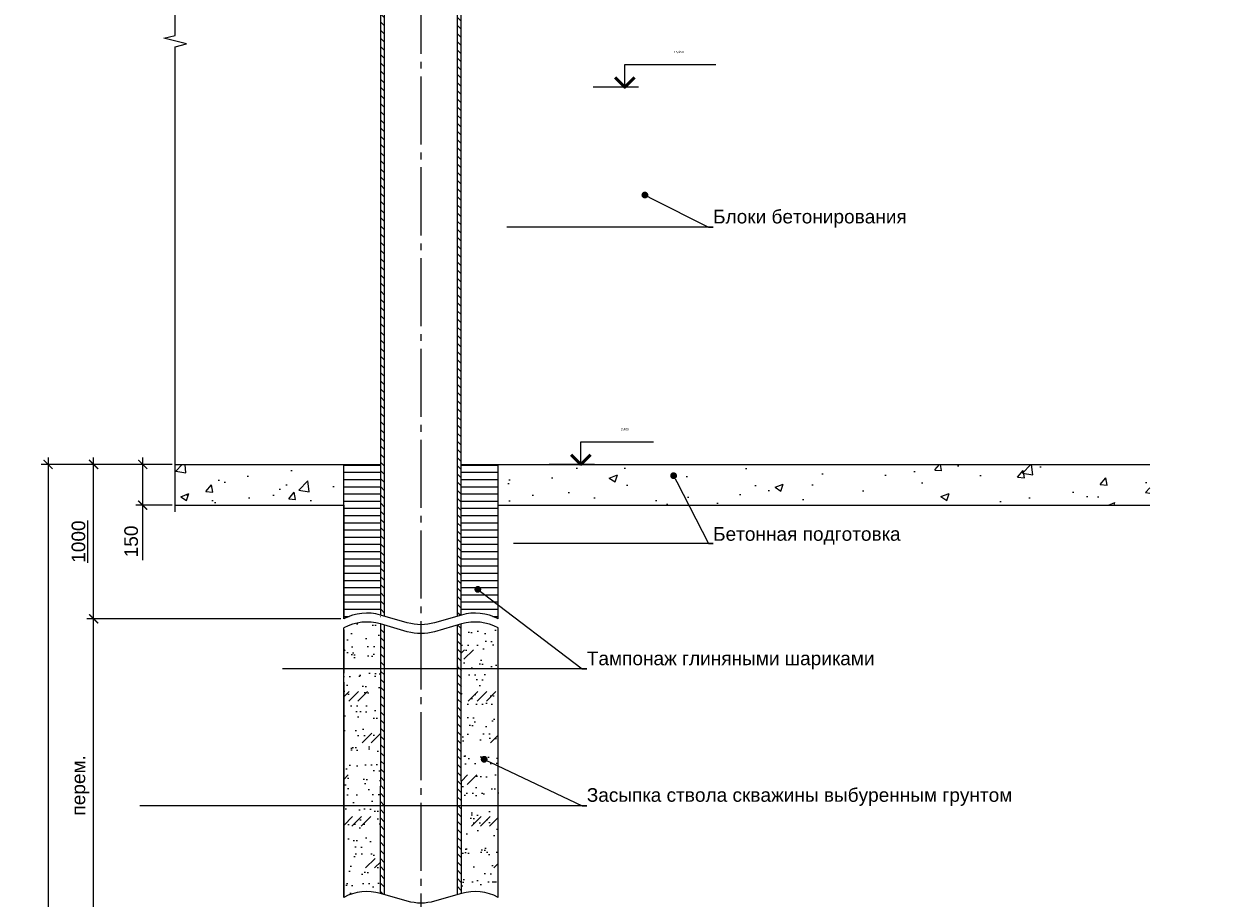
# Model space of a CAD drawing. Header units: millimetres. Extents: x 15422 to 23145, y 7709 to 14779.
# Tile 4 of 12: x 18801 to 20117, y 9262 to 10225. Entities that reach past the tile are written whole.
import ezdxf
from ezdxf import colors
from ezdxf.entities.mleader import LeaderData, LeaderLine
from ezdxf.enums import TextEntityAlignment as Align
from ezdxf.math import Vec2, Vec3

# ---------------------------------------------------------------- set-up
doc = ezdxf.new("R2018")
doc.units = ezdxf.units.MM
doc.linetypes.add('Штрихпунктирная_ГОСТ', pattern=[20, 15, -1.75, 1.5, -1.75])
for name, color, linetype, lineweight in [('Выноски', 2, 'Continuous', 9), ('Грунт коренной', 33, 'Грунт_естественный_ГОСТ1', 13), ('ГТО-2 Обрыв криволинейный', 254, 'Continuous', 13), ('ГТО_Вспомогательная', 7, 'Continuous', 9), ('Линия основная', 4, 'Continuous', 25), ('Оси', 1, 'Штрихпунктирная_ГОСТ', 13), ('Отметки', 7, 'Continuous', 13), ('Размеры', 2, 'Continuous', 9), ('Штриховка', 251, 'Continuous', 9)]:
    doc.layers.add(name, color=color, linetype=linetype, lineweight=lineweight)
doc.layers.add('ГП_Штриховки', color=7, linetype='Continuous')
doc.styles.add('ГТО-2', font='arial.ttf')
doc.styles.add('КИА', font='arial.ttf')
doc.linetypes.add('Грунт_естественный_ГОСТ1', pattern='A,1.4142,[2,Форма_КИА.shx,S=2.1213,R=0,X=1.77,Y=0],1.4142,[2,Форма_КИА.shx,S=2.1213,R=0,X=1.77,Y=0],1.4142,[2,Форма_КИА.shx,S=2.1213,R=0,X=1.77,Y=0],1.4142', length=5.6568)
doc.linetypes.add('Грунт_естественный_ГОСТ2', pattern='A,2.56066,[130,ltypeshp,S=1.5,R=45,X=0,Y=-1.06066],1.5,[130,ltypeshp,S=1.5,R=45,X=0,Y=-1.06066],1.5,[130,ltypeshp,S=1.5,R=45,X=0,Y=-1.06066],0.43934', length=6)
doc.dimstyles.new('КИА', dxfattribs={"dimtxt": 3, "dimasz": 2, "dimexe": 1.5, "dimexo": 0, "dimgap": 1, "dimtad": 1, "dimdec": 0, "dimzin": 9, "dimtxsty": 'КИА', "dimblk": 'ARCHTICK', "dimcen": 3, "dimdle": 1.5, "dimclrd": 256, "dimclre": 256, "dimclrt": 256, "dimadec": 0, "dimazin": 0, "dimtfac": 1, "dimtdec": 0, "dimtmove": 0, "dimatfit": 3, "dimfxl": 1, "dimtfill": 1, "dimlwd": -1, "dimlwe": -1, "dimarcsym": 2})
pattern_1 = [(135, (0, 629.933), (-4.490128, -4.490128), [])]
pattern_2 = [(135, (0, -137.721), (-4.490128, -4.490128), [])]
pattern_3 = [(135, (0, -264.549), (-4.490128, -4.490128), [])]
pattern_4 = [(3.75, (0, -264.549), (12.929983, 20.791077), [0, -19.304, 0, -21.59, 0, -20.6375]), (0.75, (0, -264.55), (26.533057, 32.95103), [0, -10.414, 0, -17.399, 0, -6.6675]), (356.75, (-15.62, -264.55), (34.471772, 19.38748), [0, -6.35, 0, -22.86, 0, -29.845]), (355.75, (-15.62, -264.55), (23.08098, 32.38917), [0, -3.175, 0, -14.986, 0, -17.145]), (45, (0, -264.55), (-24.74874, 45.96194), [15, -50]), (45, (10, -264.55), (-24.74874, 45.96194), [15, -50]), (45, (20, -264.55), (-24.74874, 45.96194), [15, -50])]
pattern_5 = [(50, (0, 0), (91.09233, -7.96954), [9.525, -104.775]), (355, (0, 0), (-17.6217, 95.52842), [7.62, -83.8203]), (100.45144, (7.59, -0.66), (73.47062, 87.55888), [8.095, -89.04512]), (46.1842, (0, 25.4), (135.5395, -21.02116), [14.2875, -157.1625]), (96.63556, (11.3, 23.65), (118.7021, 123.7131), [12.1425, -133.5678]), (351.18415, (0, 25.4), (118.7021, 123.7131), [11.43, -125.7299]), (21, (12.7, 19.05), (75.8072, -51.1326), [9.525, -104.775]), (326, (12.7, 19.05), (30.901, 92.094), [7.62, -83.82]), (71.45144, (19.02, 14.79), (106.7082, 40.9614), [8.095, -89.04497]), (37.5, (0, 0), (1.5443, 42.27752), [0, -82.804, 0, -85.09, 0, -84.1375]), (7.5, (0, 0), (33.40983, 50.09029), [0, -48.514, 0, -80.899, 0, -32.0675]), (327.5, (-28.32, 0), (67.7953, -2.86437), [0, -31.75, 0, -99.06, 0, -131.445]), (317.5, (-41.02, 0), (74.06459, 12.71325), [0, -41.275, 0, -65.786, 0, -93.345])]

# ---------------------------------------------------------------- blocks, each defined once
blk = doc.blocks.new('*U5')
at = {"layer": 'ГТО-2 Обрыв криволинейный'}
blk.add_lwpolyline([(34, 0, 0.195164), (25.89, 0.85), (20.01, -0.85, -0.141435), (13.99, -0.85), (8.11, 0.85, 0.195164), (0, 0)], format="xyb", dxfattribs=at)
blk = doc.blocks.new('_ArchTick')
at = {"color": 0, "linetype": 'ByBlock', "const_width": 0.15}
blk.add_lwpolyline([(-0.5, -0.5), (0.5, 0.5)], dxfattribs=at)
blk = doc.blocks.new('*D13')
at = {"layer": 'Defpoints', "color": 0, "transparency": 16777216}
for p in [(18877.6, 9569.9), (19152.9, 9569.9), (18928.4, 9203.4)]:
    blk.add_point(p, dxfattribs=at)
at = {"layer": 'Размеры', "transparency": 16777216}
for p, q in [((18877.6, 9195.9), (18877.6, 9577.4)), ((19149.8, 9569.9), (18870.1, 9569.9)), ((18925.2, 9203.4), (18870.1, 9203.4))]:
    blk.add_line(p, q, dxfattribs=at)
at = {"layer": 'Размеры', "transparency": 16777216, "xscale": 10, "yscale": 10, "zscale": 10}
for p, rotation in [((18877.6, 9569.9), 90), ((18877.6, 9203.4), 270)]:
    blk.add_blockref('_ArchTick', p, dxfattribs=dict(at, rotation=rotation))
at = {"layer": 'Размеры', "transparency": 16777216, "insert": (18863.1, 9386.6), "char_height": 15, "attachment_point": 5, "rotation": 90, "style": 'КИА', "bg_fill": 3, "box_fill_scale": 1.1, "bg_fill_color": 256, "bg_fill_true_color": 13158600, "bg_fill_transparency": 0}
blk.add_mtext('перем.', dxfattribs=at)
blk = doc.blocks.new('_Dot')
at = {"color": 0, "linetype": 'ByBlock', "lineweight": -2}
blk.add_line((-0.5, 0), (-1, 0), dxfattribs=at)
at = {"color": 0, "linetype": 'ByBlock', "const_width": 0.5}
blk.add_lwpolyline([(-0.25, 0, 1), (0.25, 0, 1)], format="xyb", close=True, dxfattribs=at)
blk = doc.blocks.new('*D14')
at = {"layer": 'Defpoints', "color": 0, "transparency": 16777216}
for p in [(18967.4, 9740), (18827.5, 7754.9), (18928.4, 7754.9)]:
    blk.add_point(p, dxfattribs=at)
at = {"layer": 'Размеры', "transparency": 16777216}
for p, q in [((18827.5, 9747.5), (18827.5, 7747.4)), ((18964.2, 9740), (18820, 9740)), ((18925.2, 7754.9), (18820, 7754.9))]:
    blk.add_line(p, q, dxfattribs=at)
at = {"layer": 'Размеры', "transparency": 16777216, "xscale": 10, "yscale": 10, "zscale": 10}
for p, rotation in [((18827.5, 9740), 90), ((18827.5, 7754.9), 270)]:
    blk.add_blockref('_ArchTick', p, dxfattribs=dict(at, rotation=rotation))
at = {"layer": 'Размеры', "transparency": 16777216, "insert": (18815, 8915.5), "char_height": 15, "attachment_point": 5, "rotation": 90, "style": 'КИА', "bg_fill": 3, "box_fill_scale": 1.1, "bg_fill_color": 256, "bg_fill_true_color": 13158600, "bg_fill_transparency": 0}
blk.add_mtext('H{\\H0.7x;\\S^ скв;}', dxfattribs=at)
blk = doc.blocks.new('*D22')
at = {"layer": 'Defpoints', "color": 0, "transparency": 16777216}
for p in [(18877.6, 9740), (18967.4, 9740), (19152.9, 9569.9)]:
    blk.add_point(p, dxfattribs=at)
at = {"layer": 'Размеры', "transparency": 16777216}
for p, q in [((18877.6, 9562.4), (18877.6, 9747.5)), ((18964.2, 9740), (18870.1, 9740)), ((19149.8, 9569.9), (18870.1, 9569.9))]:
    blk.add_line(p, q, dxfattribs=at)
at = {"layer": 'Размеры', "transparency": 16777216, "xscale": 10, "yscale": 10, "zscale": 10}
for p, rotation in [((18877.6, 9740), 90), ((18877.6, 9569.9), 270)]:
    blk.add_blockref('_ArchTick', p, dxfattribs=dict(at, rotation=rotation))
at = {"layer": 'Размеры', "transparency": 16777216, "insert": (18861, 9655), "char_height": 15, "width": 65.821, "attachment_point": 5, "rotation": 90, "style": 'КИА', "bg_fill": 3, "box_fill_scale": 1.1, "bg_fill_color": 256, "bg_fill_true_color": 13158600, "bg_fill_transparency": 0}
blk.add_mtext('{\\L1000}', dxfattribs=at)
blk = doc.blocks.new('*D52')
at = {"layer": 'Defpoints', "color": 0, "transparency": 16777216}
for p in [(18931.7, 9740), (18967.4, 9740), (18967.4, 9695.2)]:
    blk.add_point(p, dxfattribs=at)
at = {"layer": 'Размеры', "transparency": 16777216}
for p, q in [((18931.7, 9687.7), (18931.7, 9747.5)), ((18964.2, 9740), (18924.2, 9740)), ((18964.2, 9695.2), (18924.2, 9695.2)), ((18931.7, 9634.4), (18931.7, 9695.2))]:
    blk.add_line(p, q, dxfattribs=at)
at = {"layer": 'Размеры', "transparency": 16777216, "xscale": 10, "yscale": 10, "zscale": 10}
for p, rotation in [((18931.7, 9740), 90), ((18931.7, 9695.2), 270)]:
    blk.add_blockref('_ArchTick', p, dxfattribs=dict(at, rotation=rotation))
at = {"layer": 'Размеры', "transparency": 16777216, "insert": (18919, 9655.2), "char_height": 15, "attachment_point": 5, "rotation": 90, "style": 'КИА', "bg_fill": 3, "box_fill_scale": 1.1, "bg_fill_color": 256, "bg_fill_true_color": 13158600, "bg_fill_transparency": 0}
blk.add_mtext('150', dxfattribs=at)
blk = doc.blocks.new('*U86')
at = {"color": 0, "linetype": 'ByBlock', "lineweight": -2}
for p, q in [((7, 0), (7, 5)), ((7, 5), (27, 5)), ((7, 0), (0, 0)), ((10, 0), (7, 0))]:
    blk.add_line(p, q, dxfattribs=at)
at = {"color": 0, "linetype": 'ByBlock', "lineweight": 50}
blk.add_lwpolyline([(4.88, 2.12), (7, 0), (9.12, 2.12)], dxfattribs=at)
at = {"color": 0, "linetype": 'ByBlock', "lineweight": -2, "flags": 104}
for tag, p in [('ОТМЕТКА', (17.82, 8)), ('ПРИМЕЧАНИЕ', (17.82, 2))]:
    blk.add_attdef(tag, text='', height=3.5, dxfattribs=at).set_placement(p, align=Align.MIDDLE_CENTER)
blk = doc.blocks.new('*U92')
at = {"color": 0, "linetype": 'ByBlock', "lineweight": -2}
for p, q in [((7, 0), (7, 5)), ((7, 5), (23, 5)), ((7, 0), (0, 0)), ((10, 0), (7, 0))]:
    blk.add_line(p, q, dxfattribs=at)
at = {"color": 0, "linetype": 'ByBlock', "lineweight": 50}
blk.add_lwpolyline([(4.88, 2.12), (7, 0), (9.12, 2.12)], dxfattribs=at)
at = {"color": 0, "linetype": 'ByBlock', "lineweight": -2, "flags": 104}
for tag, p in [('ОТМЕТКА', (15.82, 8)), ('ПРИМЕЧАНИЕ', (15.82, 2))]:
    blk.add_attdef(tag, text='', height=3.5, dxfattribs=at).set_placement(p, align=Align.MIDDLE_CENTER)

msp = doc.modelspace()

# ---------------------------------------------------------------- hatches: boundary and pattern name
at = {"layer": 'ГП_Штриховки', "lineweight": 15, "ltscale": 0.5, "transparency": 33554687}
h = msp.add_hatch(dxfattribs=at)
h.set_pattern_fill('AR-CONC', color=256, scale=0.1)
h.set_pattern_definition(pattern_5)
h.paths.add_polyline_path([(19322.9463468, 9740.0306277), (19322.9463468, 9695.2143992), (20040.2444139, 9695.2143992), (20040.2444139, 9740.0306277)])
at = {"layer": 'Штриховка'}
h = msp.add_hatch(dxfattribs=at)
h.set_pattern_fill('ANSI31', color=256, scale=2, angle=90)
h.set_pattern_definition(pattern_1)
h.paths.add_polyline_path([(19197.6963468, 11147.7185646), (19193.6963468, 11147.7185646), (19193.6030719, 9574.3379604), (19197.6963468, 9573.1100474)])
h = msp.add_hatch(dxfattribs=at)
h.set_pattern_fill('ANSI31', color=256, scale=2, angle=90)
h.set_pattern_definition(pattern_1)
h.paths.add_polyline_path([(19278.1963468, 9572.9870384), (19282.1963468, 9574.1416174), (19282.1963468, 11147.7185646), (19278.1963468, 11147.7185646)])
at = {"layer": 'Штриховка', "ltscale": 100}
h = msp.add_hatch(dxfattribs=at)
h.set_pattern_fill('AR-CONC', color=256, scale=1000, style=0)
h.paths.add_polyline_path([(19317.0011593, 10109.6943513), (19317.0011593, 10084.3297019), (19312.0011593, 10084.3297019), (19312.0953205, 9942.1412342), (19795.4233929, 9942.2255166), (19795.4233929, 10109.6943513)])
at = {"layer": 'Штриховка'}
h = msp.add_hatch(dxfattribs=at)
h.set_pattern_fill('ANSI31', color=256, scale=2.5, angle=315)
edge = h.paths.add_edge_path()
edge.add_arc((19297.4463468, 9522.0596674), 54.1875, 61.9275130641, 106.1005075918, ccw=False)
edge.add_line((19322.9463468, 9569.8721674), (19322.9463468, 9740.0306277))
edge.add_line((19322.9463468, 9740.0306277), (19282.4188978, 9740.0306277))
edge.add_line((19282.4188978, 9740.0306277), (19282.4188978, 9574.1217547))
h = msp.add_hatch(dxfattribs=at)
h.set_pattern_fill('ОБРАТНАЯ_ЗАСЫПКА', color=256, scale=5, pattern_type=2)
h.set_pattern_definition(pattern_4)
edge = h.paths.add_edge_path()
edge.add_arc((19178.4473375, 9512.2484102), 54.1908217, 73.6565383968, 118.0718010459)
edge.add_line((19152.9463468, 9560.0641464), (19152.9463468, 9263.2123723))
edge.add_arc((19178.4463468, 9215.3998723), 54.1875, 73.8994924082, 118.0724869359, ccw=False)
edge.add_line((19193.4737958, 9267.4619596), (19193.6963468, 9190.4217875))
edge.add_line((19193.6963468, 9190.4217875), (19193.6963468, 9564.2494955))
h = msp.add_hatch(dxfattribs=at)
h.set_pattern_fill('ANSI31', color=256, scale=2, angle=90)
h.set_pattern_definition(pattern_2)
h.paths.add_polyline_path([(19193.6963468, 9564.2494955), (19193.6963468, 9519.2494955), (19197.6963468, 9518.0949164), (19197.6963468, 9563.0949164)])
h = msp.add_hatch(dxfattribs=at)
h.set_pattern_fill('ANSI31', color=256, scale=2, angle=90)
h.set_pattern_definition(pattern_2)
h.paths.add_polyline_path([(19282.1963468, 9564.2494955), (19278.1963468, 9563.0949164), (19278.1963468, 9518.0949164), (19282.1963468, 9519.2494955)])
h = msp.add_hatch(dxfattribs=at)
h.set_pattern_fill('ОБРАТНАЯ_ЗАСЫПКА', color=256, scale=5, pattern_type=2)
h.set_pattern_definition(pattern_4)
edge = h.paths.add_edge_path()
edge.add_arc((19297.4463468, 9215.3998723), 54.1875, 61.9275130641, 106.1005075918, ccw=False)
edge.add_line((19322.9463468, 9263.2123723), (19322.9463468, 9560.0641464))
edge.add_arc((19297.4463468, 9512.2516464), 54.1875, 61.9275130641, 106.1005075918)
edge.add_line((19282.4188978, 9564.3137337), (19282.4188978, 9267.4619596))
h = msp.add_hatch(dxfattribs=at)
h.set_pattern_fill('ANSI31', color=256, scale=2, angle=90)
h.set_pattern_definition(pattern_3)
h.paths.add_polyline_path([(19282.4664291, 9522.7435309), (19278.4664291, 9521.5889518), (19277.9510665, 9266.8850864), (19281.9510665, 9266.6141795)])
h = msp.add_hatch(dxfattribs=at)
h.set_pattern_fill('ANSI31', color=256, scale=2, angle=90)
h.set_pattern_definition(pattern_3)
h.paths.add_polyline_path([(19197.6539417, 9515.2126857), (19193.6539417, 9516.3672648), (19193.5755104, 9266.8553106), (19197.5755104, 9266.8553106)])

# ---------------------------------------------------------------- linework, layer by layer
msp.add_line((19282.1963468, 9740.0306277), (20040.2702996, 9740.0306277))
at = {"layer": 'Грунт коренной', "linetype": 'Грунт_естественный_ГОСТ2', "ltscale": 5}
for p, q in [((19322.9463468, 9695.2143992), (20040.0099719, 9695.2143992)), ((19322.9463468, 9572.7553904), (19322.9463468, 9695.2143992)), ((19322.9463468, 9510.0641464), (19322.9463468, 9558.2979812)), ((19152.9463468, 9500.2561254), (19152.9463468, 9263.2123723)), ((19322.9463468, 9263.2123723), (19322.9463468, 9500.2561254))]:
    msp.add_line(p, q, dxfattribs=at)
at = {"layer": 'Линия основная'}
for p, q in [((19278.1963468, 9573.3185886), (19278.1963468, 10803.4691908)), ((19193.6963468, 9574.8018348), (19193.6963468, 10513.0855771)), ((19197.6963468, 9573.4701824), (19197.6963468, 10514.7959683)), ((19282.1963468, 9574.6524253), (19282.1963468, 10512.9039137)), ((19322.9463468, 9569.8721674), (19322.9463468, 9740.0306277)), ((19193.6963468, 9504.0544638), (19193.6963468, 9564.2494955)), ((19197.6963468, 9502.6829835), (19197.6963468, 9563.0949164)), ((19278.1963468, 9513.0949164), (19278.1963468, 9563.0949164)), ((19282.1963468, 9514.2494955), (19282.1963468, 9564.2494955)), ((19322.9463468, 9510.0641464), (19322.9463468, 9560.0641464)), ((19152.9463468, 9263.2123723), (19152.9463468, 9510.0641464)), ((19278.1963468, 9266.2431423), (19278.1963468, 9513.0949164)), ((19282.4188978, 9267.4619596), (19282.1963468, 9514.2494955)), ((19322.9463468, 9263.2123723), (19322.9463468, 9510.0641464)), ((19193.4737958, 9267.4619596), (19193.6963468, 9504.0544638)), ((19197.6963468, 9266.2431423), (19197.6963468, 9502.6829835))]:
    msp.add_line(p, q, dxfattribs=at)
at = {"layer": 'Оси', "ltscale": 5}
msp.add_line((19237.9463468, 11167.2693832), (19237.9463468, 7739.8724564), dxfattribs=at)

# ---------------------------------------------------------------- block references
at = {"layer": 'ГТО-2 Обрыв криволинейный', "xscale": 5, "yscale": 5, "zscale": 5}
for p in [(19152.9463468, 9560.0641464), (19152.9463468, 9263.2123723)]:
    msp.add_blockref('*U5', p, dxfattribs=at)
at = {"layer": 'Отметки'}
ref = msp.add_blockref('*U86', (19427.3105778, 10155.5063164), dxfattribs=dict(at, xscale=5, yscale=5, zscale=5))
lines = msp.add_mtext('15,950', dxfattribs={"layer": '0', "color": 0, "linetype": 'ByBlock', "lineweight": -2, "insert": (19516.4011495, 10195.5063164), "char_height": 2.5, "attachment_point": 1, "bg_fill": 3, "box_fill_scale": 1.2, "bg_fill_color": 256, "bg_fill_transparency": 0})
ref.add_attrib('ОТМЕТКА', '', (19516.4011495, 10195.5063164)).embed_mtext(lines)
ref = msp.add_blockref('*U92', (19378.9045451, 9740.0306277), dxfattribs=dict(at, xscale=5, yscale=5, zscale=5))
lines = msp.add_mtext('2,400', dxfattribs={"layer": '0', "color": 0, "linetype": 'ByBlock', "lineweight": -2, "insert": (19457.9951168, 9780.0306277), "char_height": 2.5, "attachment_point": 1, "bg_fill": 3, "box_fill_scale": 1.2, "bg_fill_color": 256, "bg_fill_transparency": 0})
ref.add_attrib('ОТМЕТКА', '', (19457.9951168, 9780.0306277)).embed_mtext(lines)

# ---------------------------------------------------------------- leaders
at = {"layer": 'Выноски'}
ml = msp.add_multileader_mtext('Standard', dxfattribs=at)
ml.set_content('Блоки бетонирования', color=256, style='ГТО-2')
ml.set_leader_properties(color=256, linetype='ByLayer', lineweight=-1)
ml.set_arrow_properties(name='DOT')
ml.build(insert=Vec2(0, 0))
ml.multileader.update_dxf_attribs({"text_left_attachment_type": 6, "text_right_attachment_type": 6, "dogleg_length": 1, "arrow_head_size": 7.5, "scale": 5})
ctx = ml.context
ctx.base_point, ctx.scale, ctx.char_height, ctx.arrow_head_size, ctx.landing_gap_size, ctx.plane_origin = Vec3(19559.4620392, 10001.2919491), 5, 15, 7.5, 0, Vec3(19527.5466162, 10199.1320801)
ctx.left_attachment, ctx.right_attachment = 6, 6
notes = []
notes.append((ctx, [(0, (1, 1, 0), (19554.4620392, 10001.2919491), (1, 0), 5, [(0, [(19484.3901968, 10036.7242116)], 0, [])])]))
ctx.mtext.insert, ctx.mtext.width, ctx.mtext.flow_direction = Vec3(19559.4620392, 10020.456342), 217.237598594, 5
ml = msp.add_multileader_mtext('Standard', dxfattribs=at)
ml.set_content('Бетонная подготовка', color=256, style='ГТО-2')
ml.set_leader_properties(color=256, linetype='ByLayer', lineweight=-1)
ml.set_arrow_properties(name='DOT')
ml.build(insert=Vec2(0, 0))
ml.multileader.update_dxf_attribs({"text_left_attachment_type": 6, "text_right_attachment_type": 6, "dogleg_length": 1, "arrow_head_size": 7.5, "scale": 5})
ctx = ml.context
ctx.base_point, ctx.scale, ctx.char_height, ctx.arrow_head_size, ctx.landing_gap_size, ctx.plane_origin = Vec3(19559.4620392, 9652.869279), 5, 15, 7.5, 0, Vec3(19504.1590961, 9890.0061247)
ctx.left_attachment, ctx.right_attachment = 6, 6
notes.append((ctx, [(0, (1, 1, 0), (19554.4620392, 9652.869279), (1, 0), 5, [(0, [(19516.0311688, 9727.5982561)], 0, [])])]))
ctx.mtext.insert, ctx.mtext.width, ctx.mtext.flow_direction = Vec3(19559.4620392, 9670.949088), 217.237598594, 5
for ctx, leaders in notes:
    for number, flags, end, landing, length, lines in leaders:
        leader = LeaderData()
        leader.index, (leader.has_last_leader_line, leader.has_dogleg_vector, leader.attachment_direction) = number, flags
        leader.last_leader_point, leader.dogleg_vector, leader.dogleg_length = Vec3(end), Vec3(landing), length
        for number, points, colour, breaks in lines:
            line = LeaderLine()
            line.index, line.vertices, line.color, line.breaks = number, Vec3.list(points), colors.encode_raw_color(colour), breaks
            leader.lines.append(line)
        ctx.leaders.append(leader)

# ---------------------------------------------------------------- next in the draw order: dimensions: what is measured, and where the dimension line sits
at = {"layer": 'Размеры'}
dim = msp.add_linear_dim(base=(18877.6476322, 9569.8721674), p1=(18928.3905034, 9203.4043512), p2=(19152.9463468, 9569.8721674), angle=90, text='перем.', dimstyle='КИА', override={"dimexo": 0.63}, dxfattribs=at)
dim.commit()
dim.dimension.update_dxf_attribs({"geometry": '*D13', "text_midpoint": (18863.0654357, 9386.6382593)})

# ---------------------------------------------------------------- next in the draw order: dimensions: what is measured, and where the dimension line sits
dim = msp.add_linear_dim(base=(18827.5218692, 7754.8724564), p1=(18967.3510518, 9740.0306277), p2=(18928.3905034, 7754.8724564), angle=90, text='H{\\H0.7x;\\S^ скв;}', dimstyle='КИА', override={"dimexo": 0.63}, dxfattribs=at)
dim.commit()
dim.dimension.update_dxf_attribs({"geometry": '*D14', "text_midpoint": (18827.5218692, 8915.5354073), "dimtype": 160})

# ---------------------------------------------------------------- next in the draw order: dimensions: what is measured, and where the dimension line sits
dim = msp.add_linear_dim(base=(18877.6476322, 9740.0306277), p1=(19152.9463468, 9569.8721674), p2=(18967.3510518, 9740.0306277), angle=90, text='{\\L1000}', dimstyle='КИА', override={"dimexo": 0.63, "dimtmove": 2}, dxfattribs=at)
dim.commit()
dim.dimension.update_dxf_attribs({"geometry": '*D22', "text_midpoint": (18860.963346, 9654.9513975), "dimtype": 160})

# ---------------------------------------------------------------- next in the draw order: leaders
at = {"layer": 'Выноски'}
ml = msp.add_multileader_mtext('Standard', dxfattribs=at)
ml.set_content('Засыпка ствола скважины выбуренным грунтом', color=256, style='ГТО-2')
ml.set_leader_properties(color=256, linetype='ByLayer', lineweight=-1)
ml.set_arrow_properties(name='DOT')
ml.build(insert=Vec2(0, 0))
ml.multileader.update_dxf_attribs({"text_left_attachment_type": 6, "text_right_attachment_type": 6, "dogleg_length": 1, "arrow_head_size": 7.5, "scale": 5})
ctx = ml.context
ctx.base_point, ctx.scale, ctx.char_height, ctx.arrow_head_size, ctx.landing_gap_size, ctx.plane_origin = Vec3(19420.4463468, 9364.0377216), 5, 15, 7.5, 0, Vec3(19302.1604996, 9378.1787646)
ctx.left_attachment, ctx.right_attachment = 6, 6
notes = []
notes.append((ctx, [(0, (1, 1, 0), (19415.4463468, 9364.0377216), (1, 0), 5, [(0, [(19307.4832432, 9415.2633096)], 0, [])])]))
ctx.mtext.insert, ctx.mtext.width, ctx.mtext.flow_direction = Vec3(19420.4463468, 9383.4476807), 467.155457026, 5
for ctx, leaders in notes:
    for number, flags, end, landing, length, lines in leaders:
        leader = LeaderData()
        leader.index, (leader.has_last_leader_line, leader.has_dogleg_vector, leader.attachment_direction) = number, flags
        leader.last_leader_point, leader.dogleg_vector, leader.dogleg_length = Vec3(end), Vec3(landing), length
        for number, points, colour, breaks in lines:
            line = LeaderLine()
            line.index, line.vertices, line.color, line.breaks = number, Vec3.list(points), colors.encode_raw_color(colour), breaks
            leader.lines.append(line)
        ctx.leaders.append(leader)

# ---------------------------------------------------------------- next in the draw order: hatches: boundary and pattern name
at = {"layer": 'ГП_Штриховки', "lineweight": 15, "ltscale": 0.5, "transparency": 33554687}
h = msp.add_hatch(dxfattribs=at)
h.set_pattern_fill('AR-CONC', color=256, scale=0.1)
h.set_pattern_definition(pattern_5)
h.paths.add_polyline_path([(18967.3510518, 9740.0306277), (18967.3510518, 9695.2143992), (19152.9463468, 9695.2143992), (19152.9463468, 9740.0306277)])
at = {"layer": 'Штриховка'}
h = msp.add_hatch(dxfattribs=at)
h.set_pattern_fill('ANSI31', color=256, scale=2.5, angle=315)
edge = h.paths.add_edge_path()
edge.add_line((19193.4737958, 9740.0306277), (19152.9463468, 9740.0306277))
edge.add_line((19152.9463468, 9740.0306277), (19152.9463468, 9569.8721674))
edge.add_arc((19178.4463468, 9522.0596674), 54.1875, 73.8994924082, 118.0724869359, ccw=False)
edge.add_line((19193.4737958, 9574.1217547), (19193.6963468, 9497.0815826))
edge.add_line((19193.6963468, 9497.0815826), (19193.4737958, 9740.0306277))

# ---------------------------------------------------------------- next in the draw order: linework, layer by layer
msp.add_line((18967.3510518, 9740.0306277), (19193.6963468, 9740.0306277))
at = {"layer": 'Грунт коренной', "linetype": 'Грунт_естественный_ГОСТ2', "ltscale": 5}
for p, q in [((18967.3510518, 9695.2143992), (19152.9463468, 9695.2143992)), ((19152.9463468, 9695.2143992), (19152.9463468, 9569.8721674)), ((19152.9463468, 9557.8906728), (19152.9463468, 9510.0641488))]:
    msp.add_line(p, q, dxfattribs=at)
at = {"layer": 'ГТО_Вспомогательная', "linetype": 'Continuous'}
msp.add_lwpolyline([(18967.3510518, 9687.8832122), (18967.3510518, 10199.9682973), (18979.8510518, 10203.0932973), (18954.8510518, 10209.3432973), (18967.3510518, 10212.4682973), (18967.3510518, 10509.0180989)], dxfattribs=at)
at = {"layer": 'Линия основная'}
for p, q in [((19152.9463468, 9569.8721674), (19152.9463468, 9740.0306277)), ((19152.9463468, 9510.0641464), (19152.9463468, 9560.0641464))]:
    msp.add_line(p, q, dxfattribs=at)

# ---------------------------------------------------------------- next in the draw order: block references
at = {"layer": 'ГТО-2 Обрыв криволинейный', "xscale": 5, "yscale": 5, "zscale": 5}
msp.add_blockref('*U5', (19152.9463468, 9569.8721674), dxfattribs=at)

# ---------------------------------------------------------------- next in the draw order: leaders
at = {"layer": 'Выноски'}
ml = msp.add_multileader_mtext('Standard', dxfattribs=at)
ml.set_content('Тампонаж глиняными шариками', color=256, style='ГТО-2')
ml.set_leader_properties(color=256, linetype='ByLayer', lineweight=-1)
ml.set_arrow_properties(name='DOT')
ml.build(insert=Vec2(0, 0))
ml.multileader.update_dxf_attribs({"text_left_attachment_type": 6, "text_right_attachment_type": 6, "dogleg_length": 1, "arrow_head_size": 7.5, "scale": 5})
ctx = ml.context
ctx.base_point, ctx.scale, ctx.char_height, ctx.arrow_head_size, ctx.landing_gap_size, ctx.plane_origin = Vec3(19420.4463468, 9514.7357893), 5, 15, 7.5, 0, Vec3(19727.260301, 9472.6846779)
ctx.left_attachment, ctx.right_attachment = 6, 6
notes = []
notes.append((ctx, [(0, (1, 1, 0), (19415.4463468, 9514.7357893), (1, 0), 5, [(0, [(19300.5219873, 9602.4007295)], 0, [])])]))
ctx.mtext.insert, ctx.mtext.flow_direction = Vec3(19420.4463468, 9533.9001822), 5
for ctx, leaders in notes:
    for number, flags, end, landing, length, lines in leaders:
        leader = LeaderData()
        leader.index, (leader.has_last_leader_line, leader.has_dogleg_vector, leader.attachment_direction) = number, flags
        leader.last_leader_point, leader.dogleg_vector, leader.dogleg_length = Vec3(end), Vec3(landing), length
        for number, points, colour, breaks in lines:
            line = LeaderLine()
            line.index, line.vertices, line.color, line.breaks = number, Vec3.list(points), colors.encode_raw_color(colour), breaks
            leader.lines.append(line)
        ctx.leaders.append(leader)

# ---------------------------------------------------------------- next in the draw order: dimensions: what is measured, and where the dimension line sits
at = {"layer": 'Размеры'}
dim = msp.add_linear_dim(base=(18931.699479, 9740.0306277), p1=(18967.3510518, 9695.2143992), p2=(18967.3510518, 9740.0306277), angle=90, text='150', dimstyle='КИА', override={"dimexo": 0.63, "dimtmove": 1}, dxfattribs=at)
dim.commit()
dim.dimension.update_dxf_attribs({"geometry": '*D52', "text_midpoint": (18947.3910175, 9655.2105842), "dimtype": 160})

doc.saveas('drawing.dxf')
